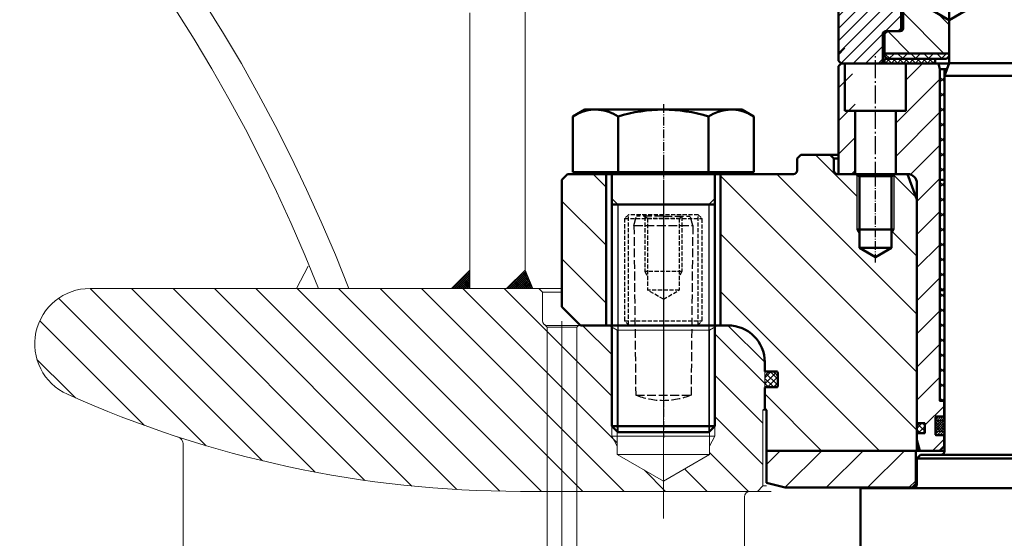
# Model space of a CAD drawing. Header units: millimetres. Extents: x 214111 to 284873, y 268617 to 319354.
# Tile 10 of 37: x 225347 to 225881, y 280365 to 280646. Entities that reach past the tile are written whole.
import ezdxf

# ---------------------------------------------------------------- set-up
doc = ezdxf.new("R2010")
doc.units = ezdxf.units.MM
for name, pattern in [('AM_DIN_F_W050', [6.25, 4.75, -1.5]), ('AM_DIN_F_W050x2', [3.125, 2.25, -0.875]), ('AM_DIN_G_W050', [13.75, 9.75, -1.5, 1, -1.5]), ('AM_DIN_G_W050x2', [6.875, 4.75, -0.875, 0.375, -0.875])]:
    doc.linetypes.add(name, pattern=pattern)
doc.layers.get('0').update_dxf_attribs({"color": 250})
for name, color, linetype, lineweight in [('AM_0', 7, 'Continuous', 50), ('AM_0N', 7, 'Continuous', 50), ('AM_3', 6, 'AM_DIN_F_W050', 25), ('AM_3N', 6, 'AM_DIN_F_W050', 25), ('AM_5', 3, 'Continuous', 25), ('AM_7', 4, 'AM_DIN_G_W050', 25), ('AM_7N', 3, 'AM_DIN_G_W050', 25), ('AM_8', 1, 'Continuous', 25), ('ОГСО_Оборудование', 7, 'Continuous', 18)]:
    doc.layers.add(name, color=color, linetype=linetype, lineweight=lineweight)
doc.layers.add('HETCH', color=1, linetype='Continuous')
doc.layers.add('ГТО-2_Штриховка_018', color=7, linetype='Continuous', lineweight=18, true_color=0x6b6b6b)
pattern_1 = [(45, (1623.1365, -7517.87), (-4.065864, 4.065864), []), (135, (1623.1365, -7517.87), (-4.065864, -4.065864), [])]
pattern_2 = [(135, (-1623.1365, -7517.87), (4.065864, 4.065864), []), (45, (-1623.1365, -7517.87), (4.065864, -4.065864), [])]

# ---------------------------------------------------------------- blocks, each defined once
blk = doc.blocks.new('EN 28736 (25X140)')
at = {"layer": 'AM_0'}
for p, q in [((13.84, -3), (13.04, 0)), ((-13.84, -3), (-13.04, 0)), ((13.84, -3), (-13.84, -3))]:
    blk.add_line(p, q, dxfattribs=at)
at = {"layer": 'AM_0', "ltscale": 0.8}
for p, q in [((-13.84, -3), (-12.5, -137.5)), ((13.84, -3), (12.5, -137.5))]:
    blk.add_line(p, q, dxfattribs=at)
at = {"layer": 'AM_0'}
for points in [[(13.04, 0), (-13.04, 0)], [(-12.5, -137.5), (12.5, -137.5)]]:
    blk.add_lwpolyline(points, dxfattribs=at)
blk.add_arc((0, -107.5), 32.5, 247.3801, 292.6199, dxfattribs=at)
at = {"layer": 'AM_3'}
for p, q in [((-8.38, -2.49), (-8.38, 0)), ((8.37, -2.49), (8.37, 0)), ((-8, -2.7), (-8, -24)), ((-6.73, -3.44), (-6.73, -35)), ((6.73, -3.44), (6.73, -35)), ((8, -2.7), (8, -24)), ((-8, -24), (-6.73, -26.34)), ((8, -24), (6.73, -26.34)), ((0, -38.89), (-6.73, -35)), ((-6.73, -35), (6.73, -35)), ((0, -38.89), (6.73, -35))]:
    blk.add_line(p, q, dxfattribs=at)
for points in [[(-8.38, -2.49), (8.37, -2.49)], [(-6.73, -3.44), (-8.38, -2.49)], [(-6.73, -3.44), (6.73, -3.44)], [(6.73, -3.44), (8.37, -2.49)], [(-7, -24), (8, -24)]]:
    blk.add_lwpolyline(points, dxfattribs=at)
at = {"layer": 'AM_7', "linetype": 'AM_DIN_G_W050x2'}
blk.add_line((0, -162.43), (0, 1.53), dxfattribs=at)
blk = doc.blocks.new('wefwrwr')
at = {"layer": 'AM_8', "ltscale": 0.8}
h = blk.add_hatch(dxfattribs=at)
h.set_pattern_fill('_U', color=256, scale=13, angle=45, style=0, pattern_type=0)
h.set_pattern_definition([(45, (1623.137, -7869.527), (-9.192388, 9.192388), [])])
edge = h.paths.add_edge_path()
edge.add_line((60, -147.85), (47.5, -155.07))
edge.add_line((47.5, -155.07), (47.5, -156.82))
edge.add_line((47.5, -156.82), (47.5, -173))
edge.add_line((47.5, -173), (82.5, -173))
edge.add_line((82.5, -173), (82.5, -162.5))
edge.add_line((82.5, -162.5), (81, -161))
edge.add_line((81, -161), (74, -161))
edge.add_arc((74, -159.5), 1.5, 180, 270, ccw=False)
edge.add_line((72.5, -159.5), (72.5, -107.5))
edge.add_arc((87.5, -107.5), 15, 90, 180, ccw=False)
edge.add_line((87.5, -92.5), (130, -92.5))
edge.add_line((130, -92.5), (130, -60))
edge.add_line((130, -60), (130, -39.66))
edge.add_line((130, -39.66), (130, -38))
edge.add_line((130, -38), (80, -38))
edge.add_line((80, -38), (80, -36))
edge.add_line((80, -36), (74.5, -36))
edge.add_arc((74.5, -34), 2, 180, 270, ccw=False)
edge.add_line((72.5, -34), (72.5, -34))
edge.add_line((72.5, -34), (72.5, 2))
edge.add_line((72.5, 2), (70.5, 4))
edge.add_line((70.5, 4), (61.47, 4))
edge.add_line((61.47, 4), (60, -142.85))
edge.add_line((60, -142.85), (60, -147.85))
h = blk.add_hatch(dxfattribs=at)
h.set_pattern_fill('_U', color=256, scale=5, angle=45, style=0, double=1, pattern_type=0)
h.set_pattern_definition([(135, (70957.5, -623), (3.5355339, 3.5355339), []), (45, (70957.5, -623), (3.5355339, -3.5355339), [])])
h.paths.add_polyline_path([(47.5, -174.5), (47.5, -173), (82.5, -173), (82.5, -174.5), (81, -176), (49, -176)])
at = {"layer": 'AM_8'}
h = blk.add_hatch(dxfattribs=at)
h.set_pattern_fill('_U', color=256, scale=2.3, angle=45, style=0, double=1, pattern_type=0)
h.set_pattern_definition([(45, (-70957.5, -623), (-1.6263456, 1.6263456), []), (135, (-70957.5, -623), (-1.6263456, -1.6263456), [])])
h.paths.add_polyline_path([(55, -178.5), (80, -178.5), (80.25, -178.5), (82.5, -178.5), (82.5, -176), (55, -176)])
at = {"layer": 'HETCH', "ltscale": 0.8}
h = blk.add_hatch(dxfattribs=at)
h.set_pattern_fill('ANSI31', color=256, scale=1.5, angle=90, style=0)
h.set_pattern_definition([(135, (70957.5, -623), (-3.36759605, -3.36759605), [])])
edge = h.paths.add_edge_path()
edge.add_line((75, -148.5), (73.5, -150))
edge.add_line((73.5, -150), (73.5, -159.5))
edge.add_line((73.5, -159.5), (75, -161))
edge.add_line((75, -161), (82, -161))
edge.add_arc((82, -162.5), 1.5, 0, 90, ccw=False)
edge.add_line((83.5, -162.5), (83.5, -177.5))
edge.add_line((83.5, -177.5), (84.5, -178.5))
edge.add_line((84.5, -178.5), (106, -178.5))
edge.add_line((106, -178.5), (107.5, -177))
edge.add_line((107.5, -177), (107.5, -150))
edge.add_line((107.5, -150), (106, -148.5))
edge.add_line((106, -148.5), (75, -148.5))
at = {"layer": 'AM_0'}
for p, q in [((72.5, -159.5), (72.5, -107.5)), ((73.5, -150), (73.5, -159.5)), ((75, -161), (73.5, -159.5)), ((82.5, -162.5), (82.5, -174.5)), ((83.5, -162.5), (83.5, -177.5)), ((81, -176), (82.5, -174.5)), ((83.5, -177.5), (84.5, -178.5))]:
    blk.add_line(p, q, dxfattribs=at)
at = {"layer": 'AM_0', "ltscale": 0.8}
for p, q in [((35, -147.85), (47.5, -155.07)), ((60, -147.85), (47.5, -155.07)), ((107.5, -150), (107.5, -177)), ((47.5, -156.82), (47.5, -174.5)), ((73.5, -159.5), (72.5, -159.5)), ((82, -161), (74, -161)), ((82.5, -162.5), (81, -161)), ((82.5, -173), (47.5, -173)), ((47.5, -174.5), (49, -176)), ((82.5, -176), (49, -176)), ((55, -178.5), (55, -176)), ((82.5, -178.5), (82.5, -176)), ((106, -178.5), (47.59, -178.5)), ((106, -178.5), (107.5, -177))]:
    blk.add_line(p, q, dxfattribs=at)
at = {"layer": 'AM_0'}
blk.add_arc((74, -159.5), 1.5, 180, 270, dxfattribs=at)
at = {"layer": 'AM_0', "ltscale": 0.8}
blk.add_arc((82, -162.5), 1.5, 360, 90, dxfattribs=at)
at = {"layer": 'AM_5'}
blk.add_line((80.25, -178.5), (80, -178.5), dxfattribs=at)
at = {"layer": 'AM_0'}
blk.add_blockref('EN 28736 (25X140)', (47.5, -5.35), dxfattribs=at)
blk = doc.blocks.new('QEEFQE')
at = {"layer": 'AM_0N'}
for p, q in [((-49.09, 51.2), (-42.5, 55)), ((42.5, 55), (-42.5, 55)), ((49.09, 51.2), (42.5, 55)), ((-49.09, 51.2), (-49.09, 21)), ((-24.55, 51.2), (-24.55, 21)), ((24.55, 51.2), (24.55, 21)), ((49.09, 51.2), (49.09, 21)), ((-49.09, 21), (-39.33, 21)), ((-39.33, 21), (39.33, 21)), ((-39.33, 21), (-39.33, 20)), ((-28, 20), (-39.33, 20)), ((-28, 20), (-28, 6.87)), ((28, 20), (-28, 20)), ((28, 20), (28, 6.87)), ((39.33, 20), (28, 20)), ((39.33, 21), (49.09, 21)), ((39.33, 21), (39.33, 20)), ((-28, 3.5), (-28, 6.87)), ((28, 3.5), (28, 6.87)), ((-28, 3.5), (-28, -116.63)), ((-28, 3.5), (28, 3.5)), ((28, 3.5), (28, -116.63)), ((-28, -116.63), (28, -116.63)), ((-24.63, -120), (-28, -116.63)), ((28, -116.63), (24.63, -120)), ((-24.63, -120), (24.63, -120))]:
    blk.add_line(p, q, dxfattribs=at)
for centre, radius, start, end in [((-36.82, 33.31), 21.69, 55.5531, 115.5531), ((0, -26.14), 81.14, 72.3875, 107.6125), ((36.82, 33.31), 21.69, 64.4469, 124.4469)]:
    blk.add_arc(centre, radius, start, end, dxfattribs=at)
at = {"layer": 'AM_5', "ltscale": 0.8}
for p, q in [((-24.63, 3.5), (-28, 6.87)), ((24.63, 3.5), (28, 6.87)), ((-24.63, 3.5), (-24.63, -120)), ((24.63, 3.5), (24.63, -120))]:
    blk.add_line(p, q, dxfattribs=at)
at = {"layer": 'AM_7N', "linetype": 'AM_DIN_G_W050x2'}
blk.add_line((0, 58), (0, -123), dxfattribs=at)
blk = doc.blocks.new('DRWERG')
at = {"layer": 'HETCH'}
h = blk.add_hatch(dxfattribs=at)
h.set_pattern_fill('ANSI31', color=256, scale=4, angle=-90, style=0)
h.set_pattern_definition([(315, (-101333.736, 9234.856), (8.9802561, 8.9802561), [])])
h.paths.add_polyline_path([(107.5, 20), (107.5, 98.5), (106, 100), (104, 100), (104, 74.4), (98.5, 74.4), (98.5, 20)])
h = blk.add_hatch(dxfattribs=at)
h.set_pattern_fill('ANSI31', color=256, scale=4, angle=-90, style=0)
h.set_pattern_definition([(315, (-101333.736, 9214.856), (8.9802561, 8.9802561), [])])
edge = h.paths.add_edge_path()
edge.add_line((-53.3, 80), (-106, 80))
edge.add_line((-106, 80), (-107.5, 78.5))
edge.add_line((-107.5, 78.5), (-107.5, 20))
edge.add_line((-107.5, 20), (-69.95, 20))
edge.add_arc((-69.95, 15), 5, 0, 90, ccw=False)
edge.add_line((-64.95, 15), (-64.95, -114.8))
edge.add_arc((-64.75, -114.8), 0.2, 180, 270)
edge.add_line((-64.75, -115), (-61, -115))
edge.add_arc((-61, -115.4), 0.4, 0, 90, ccw=False)
edge.add_line((-60.6, -115.4), (-60.6, -120.1))
edge.add_arc((-61, -120.1), 0.4, -90, 0, ccw=False)
edge.add_line((-61, -120.5), (-64.75, -120.5))
edge.add_arc((-64.75, -120.7), 0.2, 90, 180)
edge.add_line((-64.95, -120.7), (-64.95, -124))
edge.add_line((-64.95, -124), (-63.34, -130))
edge.add_line((-63.34, -130), (-52.75, -130))
edge.add_line((-52.75, -130), (-50.25, -127.5))
edge.add_line((-50.25, -127.5), (-50.25, -121.5))
edge.add_line((-50.25, -121.5), (-54.55, -121.5))
edge.add_arc((-54.55, -121.1), 0.4, 180, 270, ccw=False)
edge.add_line((-54.95, -121.1), (-54.95, -111.9))
edge.add_arc((-54.55, -111.9), 0.4, 90, 180, ccw=False)
edge.add_line((-54.55, -111.5), (-50.25, -111.5))
edge.add_line((-50.25, -111.5), (-50.25, -101.5))
edge.add_line((-50.25, -101.5), (-52.5, -101.5))
edge.add_line((-52.5, -101.5), (-52.5, 77))
edge.add_line((-52.5, 77), (-53.3, 80))
h = blk.add_hatch(dxfattribs=at)
h.set_pattern_fill('ANSI31', color=256, scale=4, angle=-90, style=0)
h.set_pattern_definition([(315, (-1120, -364.5), (8.98026, 8.98026), [])])
edge = h.paths.add_edge_path()
edge.add_line((64.95, -124), (64.95, -120.7))
edge.add_arc((64.75, -120.7), 0.2, 360, 450)
edge.add_line((64.75, -120.5), (61, -120.5))
edge.add_arc((61, -120.1), 0.4, 180, 270, ccw=False)
edge.add_line((60.6, -120.1), (60.6, -115.4))
edge.add_arc((61, -115.4), 0.4, 90, 180, ccw=False)
edge.add_line((61, -115), (64.75, -115))
edge.add_arc((64.75, -114.8), 0.2, 270, 360)
edge.add_line((64.95, -114.8), (64.95, 15))
edge.add_arc((69.95, 15), 5, 90, 180, ccw=False)
edge.add_line((69.95, 20), (70, 20))
edge.add_line((70, 20), (76.5, 20))
edge.add_line((76.5, 20), (76.5, 54.4))
edge.add_line((76.5, 54.4), (72.5, 54.4))
edge.add_line((72.5, 54.4), (71, 54.4))
edge.add_line((71, 54.4), (71, 80))
edge.add_line((71, 80), (55, 80))
edge.add_line((55, 80), (53.3, 80))
edge.add_line((53.3, 80), (52.5, 77))
edge.add_line((52.5, 77), (52.5, 77))
edge.add_line((52.5, 77), (52.5, 17))
edge.add_line((52.5, 17), (52.5, -103))
edge.add_line((52.5, -103), (50.25, -103))
edge.add_line((50.25, -103), (50.25, -111.5))
edge.add_line((50.25, -111.5), (54.55, -111.5))
edge.add_arc((54.55, -111.9), 0.4, 0, 90, ccw=False)
edge.add_line((54.95, -111.9), (54.95, -121.1))
edge.add_arc((54.55, -121.1), 0.4, -90, 0, ccw=False)
edge.add_line((54.55, -121.5), (50.25, -121.5))
edge.add_line((50.25, -121.5), (50.25, -127.5))
edge.add_line((50.25, -127.5), (52.75, -130))
edge.add_line((52.75, -130), (63.34, -130))
edge.add_line((63.34, -130), (64.95, -124))
at = {"layer": 'AM_0', "ltscale": 0.8}
for p, q in [((-106, 80), (-107.5, 78.5)), ((-107.5, 78.5), (-107.5, 20)), ((-52.5, 77), (-53.3, 80)), ((-52.5, 77), (-48.68, 77)), ((48.68, 77), (52.5, 77)), ((52.5, 77), (53.3, 80)), ((71, 54.4), (71, 80)), ((104, 80), (104, 54.4)), ((106, 80), (107.5, 78.5)), ((107.5, 78.5), (107.5, 20)), ((104, 54.4), (71, 54.4)), ((76.5, 20), (76.5, 54.4)), ((98.5, 54.4), (98.5, 20)), ((-52.5, -103), (-50, -103)), ((52.5, -103), (50, -103)), ((-63.34, -130), (-64.95, -124)), ((-50.25, -127.5), (-52.75, -130)), ((-50.25, -127.5), (-50, -127.5)), ((50.25, -127.5), (50, -127.5)), ((50.25, -127.5), (52.75, -130)), ((63.34, -130), (64.95, -124)), ((-63.34, -130), (-50, -130)), ((50, -130), (63.34, -130))]:
    blk.add_line(p, q, dxfattribs=at)
at = {"layer": 'AM_0'}
for p, q in [((-106, 80), (-47.59, 80)), ((-52.5, 77), (-52.5, -103)), ((47.59, 80), (80, 80)), ((47.59, 80), (106, 80)), ((52.5, 77), (52.5, -103)), ((-107.5, 20), (-69.95, 20)), ((107.5, 20), (69.95, 20)), ((-64.95, 15), (-64.95, -114.8)), ((64.95, 15), (64.95, -114.8)), ((-50.25, -111.5), (-50.25, -103)), ((50.25, -111.5), (50.25, -103)), ((-54.95, -121.1), (-54.95, -111.9)), ((-54.55, -111.5), (-50, -111.5)), ((54.55, -111.5), (50, -111.5)), ((54.95, -121.1), (54.95, -111.9)), ((-64.95, -120.7), (-64.95, -124)), ((-54.55, -121.5), (-50, -121.5)), ((-50.25, -127.5), (-50.25, -121.5)), ((54.55, -121.5), (50, -121.5)), ((50.25, -127.5), (50.25, -121.5)), ((64.95, -120.7), (64.95, -124))]:
    blk.add_line(p, q, dxfattribs=at)
for points in [[(-64.95, -114.8, 0.414214), (-64.75, -115), (-61, -115, -0.414214), (-60.6, -115.4), (-60.6, -120.1, -0.414214), (-61, -120.5), (-64.75, -120.5, 0.414214), (-64.95, -120.7)], [(64.95, -114.8, -0.414214), (64.75, -115), (61, -115, 0.414214), (60.6, -115.4), (60.6, -120.1, 0.414214), (61, -120.5), (64.75, -120.5, -0.414214), (64.95, -120.7)]]:
    blk.add_lwpolyline(points, format="xyb", dxfattribs=at)
for centre, radius, start, end in [((-69.95, 15), 5, 0, 90), ((69.95, 15), 5, 90, 180), ((-54.55, -111.9), 0.4, 90, 180), ((54.55, -111.9), 0.4, 0, 90), ((-54.55, -121.1), 0.4, 180, 270), ((54.55, -121.1), 0.4, 270, 0)]:
    blk.add_arc(centre, radius, start, end, dxfattribs=at)
at = {"layer": 'AM_3'}
for p, q in [((-97.5, 20), (-97.5, 80)), ((-96.15, 20), (-96.15, 80)), ((-78.85, 20), (-78.85, 80)), ((-77.5, 20), (-77.5, 80))]:
    blk.add_line(p, q, dxfattribs=at)
at = {"layer": 'AM_7'}
blk.add_line((87.5, 17), (87.5, 84), dxfattribs=at)
blk.add_line((87.5, 17), (87.5, 84), dxfattribs=at)
blk = doc.blocks.new('WERWR')
at = {"layer": 'AM_0'}
for p, q in [((47.5, -173), (47.5, -5)), ((47.5, -173), (0, -173)), ((50, -179.87), (47.5, -173)), ((50, -179.87), (0, -179.87)), ((50, -383.5), (50, -179.87)), ((63, -385.5), (0, -385.5)), ((65, -387.5), (0, -387.5)), ((65, -387.5), (63, -385.5)), ((65, -401.5), (65, -387.5)), ((95.5, -403.5), (-81, -403.5)), ((95.5, -403.5), (95.5, -810))]:
    blk.add_line(p, q, dxfattribs=at)
for centre in [(52, -383.5), (67, -401.5)]:
    blk.add_arc(centre, 2, 180, 270, dxfattribs=at)
blk = doc.blocks.new('aerg5a')
at = {"layer": 'AM_8'}
h = blk.add_hatch(dxfattribs=at)
h.set_pattern_fill('_U', color=256, scale=5.75, angle=45, style=0, double=1, pattern_type=0)
h.set_pattern_definition(pattern_1)
h.paths.add_polyline_path([(-50, 170.16), (-52.5, 170.16), (-52.5, 110.16), (-50, 110.16), (-50, 166.54)])
h = blk.add_hatch(dxfattribs=at)
h.set_pattern_fill('_U', color=256, scale=5.75, angle=45, style=0, double=1, pattern_type=0)
h.set_pattern_definition(pattern_2)
h.paths.add_polyline_path([(50, 170.16), (52.5, 170.16), (52.5, 110.16), (50, 110.16), (50, 166.54)])
h = blk.add_hatch(dxfattribs=at)
h.set_pattern_fill('_U', color=256, scale=5.75, angle=45, style=0, double=1, pattern_type=0)
h.set_pattern_definition(pattern_1)
h.paths.add_polyline_path([(-52.5, 110.16), (-52.5, 50.16), (-50, 50.16), (-50, 110.16)])
h = blk.add_hatch(dxfattribs=at)
h.set_pattern_fill('_U', color=256, scale=5.75, angle=45, style=0, double=1, pattern_type=0)
h.set_pattern_definition(pattern_2)
h.paths.add_polyline_path([(52.5, 110.16), (52.5, 50.16), (50, 50.16), (50, 110.16)])
h = blk.add_hatch(dxfattribs=at)
h.set_pattern_fill('_U', color=256, scale=5.75, angle=45, style=0, double=1, pattern_type=0)
h.set_pattern_definition([(45, (1623.1365, -7577.87), (-4.065864, 4.065864), []), (135, (1623.1365, -7577.87), (-4.065864, -4.065864), [])])
h.paths.add_polyline_path([(-52.5, 50.16), (-52.5, -9.84), (-50, -9.84), (-50, 50.16)])
h = blk.add_hatch(dxfattribs=at)
h.set_pattern_fill('_U', color=256, scale=5.75, angle=45, style=0, double=1, pattern_type=0)
h.set_pattern_definition([(135, (-1623.1365, -7577.87), (4.065864, 4.065864), []), (45, (-1623.1365, -7577.87), (4.065864, -4.065864), [])])
h.paths.add_polyline_path([(52.5, 50.16), (52.5, -9.84), (50, -9.84), (50, 50.16)])
at = {"layer": 'AM_0'}
for p, q in [((-52.5, 110.16), (-50, 110.16)), ((52.5, 110.16), (50, 110.16)), ((-52.5, 50.16), (-50, 50.16)), ((52.5, 50.16), (50, 50.16))]:
    blk.add_line(p, q, dxfattribs=at)
for points in [[(-50, -9.84), (-52.5, -9.84), (-52.5, 170.16), (-50, 170.16), (-50, -9.84)], [(50, -9.84), (52.5, -9.84), (52.5, 170.16), (50, 170.16), (50, -9.84)]]:
    blk.add_lwpolyline(points, dxfattribs=at)
blk = doc.blocks.new('EN 28736 (30X100)')
at = {"layer": 'AM_3'}
for p, q in [((0, 107.82), (0, -7.44)), ((-15.96, 95.5), (-14.62, 100.5)), ((0, 100.5), (-14.62, 100.5)), ((0, 100.5), (14.62, 100.5)), ((15.96, 95.5), (14.62, 100.5)), ((15.96, 95.5), (-15.96, 95.5)), ((-15.96, 95.5), (-15, 3.5)), ((15.96, 95.5), (15, 3.5)), ((15, 3.5), (-15, 3.5))]:
    blk.add_line(p, q, dxfattribs=at)
at = {"layer": 'AM_3', "linetype": 'AM_DIN_F_W050x2'}
for p, q in [((-8.65, 99.43), (-10.5, 100.5)), ((-10, 100.21), (-10, 70.5)), ((-8.65, 99.43), (-8.65, 60.5)), ((8.65, 99.43), (-8.65, 99.43)), ((8.65, 99.43), (10.5, 100.5)), ((8.65, 99.43), (8.65, 60.5)), ((10, 100.21), (10, 70.5)), ((-10, 70.5), (-8.65, 68)), ((-10, 70.5), (10, 70.5)), ((10, 70.5), (8.65, 68)), ((0, 55.51), (-8.65, 60.5)), ((-8.65, 60.5), (8.65, 60.5)), ((0, 55.51), (8.65, 60.5))]:
    blk.add_line(p, q, dxfattribs=at)
at = {"layer": 'AM_3'}
blk.add_arc((0, 39.5), 39, 247.3801, 292.6199, dxfattribs=at)
blk = doc.blocks.new('aeaefe')
at = {"layer": 'AM_3N', "linetype": 'AM_DIN_F_W050x2'}
for p, q in [((-18.96, 60), (-21, 57.96)), ((-18.96, 0.46), (-18.96, 60)), ((-18.96, 60), (18.96, 60)), ((0, 62.5), (0, -2.5)), ((18.96, 0.46), (18.96, 60)), ((18.96, 60), (21, 57.96)), ((-21, 2.5), (-21, 57.96)), ((21, 57.96), (-21, 57.96)), ((21, 57.96), (21, 2.5)), ((21, 2.5), (-21, 2.5)), ((-18.5, 0), (-21, 2.5)), ((18.5, 0), (-18.5, 0)), ((18.5, 0), (21, 2.5))]:
    blk.add_line(p, q, dxfattribs=at)
blk = doc.blocks.new('R6UDR6')
at = {"layer": 'AM_8', "ltscale": 0.8}
h = blk.add_hatch(dxfattribs=at)
h.set_pattern_fill('ANSI31', color=256, scale=7, style=0)
h.set_pattern_definition([(135, (5226.8, -1141.15), (15.71545, 15.71545), [])])
h.paths.add_polyline_path([(-1291.5, -10.5), (-1252, -10.5, 0.414214), (-1250, -8.5), (-1250, -2), (-1248, 0), (-1232, 0), (-1230, -2), (-1230, -8.5, 0.414214), (-1228, -10.5), (-1218, -10.5), (-1217.5, -10.79), (-1217.5, -40.5), (-1216.15, -43), (-1216.15, -50.5), (-1207.5, -55.49), (-1198.85, -50.5), (-1198.85, -43), (-1197.5, -40.5), (-1197.5, -10.79), (-1197, -10.5), (-1190, -10.5), (-1185, -24.24), (-1185, -160), (-1185.5, -160.5), (-1266.5, -160.5), (-1266.5, -138.5), (-1267.5, -137.5), (-1267.5, -126.3, -0.414192), (-1267.3, -126.1), (-1261.1, -126.1, 0.414214), (-1260.5, -125.5), (-1260.5, -118.1, 0.414214), (-1261.1, -117.5), (-1267.3, -117.5, -0.414235), (-1267.5, -117.3), (-1267.5, -112.5, 0.414214), (-1287.5, -92.5), (-1291.5, -92.5)])
h = blk.add_hatch(dxfattribs=at)
h.set_pattern_fill('ANSI31', color=256, scale=7, style=0)
h.set_pattern_definition([(135, (99130.956, 9237.035), (15.715448, 15.715448), [])])
h.paths.add_polyline_path([(-1374.5, -10.5), (-1353.5, -10.5), (-1353.5, -92.5), (-1367.5, -92.5), (-1377.5, -82.5), (-1377.5, -13.5)])
h = blk.add_hatch(dxfattribs=at)
h.set_pattern_fill('ANSI31', color=256, scale=5, angle=90, style=0)
h.set_pattern_definition([(45, (5226.8, -1141.15), (11.22532, -11.22532), [])])
h.paths.add_polyline_path([(-1266.5, -160.5), (-1185.5, -160.5), (-1185.5, -178.5), (-1187.5, -180.5), (-1256.5, -180.5), (-1266.5, -177.82)])
for p, q in [((-1185.5, -160.5, 0), (-1185, -160, 0)), ((-1185, -160, 0), (-1183.48, -160, 0))]:
    blk.add_line(p, q)
at = {"layer": 'AM_0'}
for p, q in [((-1248, 0, 0), (-1250, -2, 0)), ((-1248, 0, 0), (-1227.5, 0, 0)), ((-1232, 0, 0), (-1230, -2, 0)), ((-1250, -2, 0), (-1250, -8.5, 0)), ((-1230, -2, 0), (-1230, -8.5, 0)), ((-1227.5, -2, 0), (-1230, -2, 0)), ((-1374.5, -10.5, 0), (-1377.5, -13.5, 0)), ((-1374.5, -10.5, 0), (-1252, -10.5, 0)), ((-1353.5, -10.5, 0), (-1353.5, -92.5, 0)), ((-1291.5, -10.5, 0), (-1291.5, -92.5, 0)), ((-1228, -10.5, 0), (-1190, -10.5, 0)), ((-1216.15, -11.57, 0), (-1218, -10.5, 0)), ((-1198.85, -11.57, 0), (-1197, -10.5, 0)), ((-1377.5, -13.5, 0), (-1377.5, -82.5, 0)), ((-1216.15, -11.57, 0), (-1216.15, -50.5, 0)), ((-1198.85, -11.57, 0), (-1216.15, -11.57, 0)), ((-1198.85, -11.57, 0), (-1198.85, -50.5, 0)), ((-1185, -24.24, 0), (-1185, -160, 0)), ((-1217.5, -40.5, 0), (-1197.5, -40.5, 0)), ((-1207.5, -55.49, 0), (-1216.15, -50.5, 0)), ((-1216.15, -50.5, 0), (-1198.85, -50.5, 0)), ((-1207.5, -55.49, 0), (-1198.85, -50.5, 0)), ((-1367.5, -92.5, 0), (-1377.5, -82.5, 0)), ((-1287.5, -92.5, 0), (-1367.5, -92.5, 0)), ((-1267.5, -112.5, 0), (-1267.5, -117.3, 0)), ((-1267.5, -126.3, 0), (-1267.5, -137.5, 0)), ((-1266.5, -138.5, 0), (-1267.5, -137.5, 0)), ((-1266.5, -138.5, 0), (-1266.5, -177.82, 0)), ((-1185.32, -160.5, 0), (-1266.5, -160.5, 0)), ((-1185.5, -160.5, 0), (-1185.5, -178.5, 0)), ((-1185.32, -160.5, 0), (-1170, -160.5, 0)), ((-1256.5, -180.5, 0), (-1266.5, -177.82, 0)), ((-1187.32, -180.5, 0), (-1256.5, -180.5, 0)), ((-1185.5, -178.5, 0), (-1187.5, -180.5, 0)), ((-1187.5, -180.5, 0), (-1186.03, -180.5, 0)), ((-1185, -178.5, 0), (-1185.5, -178.5, 0))]:
    blk.add_line(p, q, dxfattribs=at)
at = {"layer": 'AM_0', "ltscale": 0.8}
blk.add_line((-1190, -10.5, 0), (-1185, -24.24, 0), dxfattribs=at)
at = {"layer": 'AM_0', "elevation": 0}
blk.add_lwpolyline([(-1267.5, -126.3, -0.414214), (-1267.3, -126.1), (-1261.1, -126.1, 0.414214), (-1260.5, -125.5), (-1260.5, -118.1, 0.414214), (-1261.1, -117.5), (-1267.3, -117.5, -0.414214), (-1267.5, -117.3)], format="xyb", dxfattribs=at)
at = {"layer": 'AM_0'}
for centre, radius, start, end in [((-1252, -8.5, 0), 2, 270, 0), ((-1228, -8.5, 0), 2, 180, 270), ((-1287.5, -112.5, 0), 20, 0, 90)]:
    blk.add_arc(centre, radius, start, end, dxfattribs=at)
at = {"layer": 'AM_5'}
for p, q in [((-1217.5, -10.79, 0), (-1217.5, -40.5, 0)), ((-1197.5, -10.79, 0), (-1197.5, -40.5, 0)), ((-1217.5, -40.5, 0), (-1216.15, -43, 0)), ((-1197.5, -40.5, 0), (-1198.85, -43, 0))]:
    blk.add_line(p, q, dxfattribs=at)
at = {"layer": 'AM_7'}
blk.add_line((-1322.5, -2.42, 0), (-1322.5, -100.58, 0), dxfattribs=at)
at = {"layer": 'AM_7', "linetype": 'AM_DIN_G_W050x2'}
blk.add_line((-1207.5, -58.49, 0), (-1207.5, -7.5, 0), dxfattribs=at)
blk = doc.blocks.new('ОГСО_Агрегат_Поперечный разрез')
at = {"layer": 'ОГСО_Оборудование'}
h = blk.add_hatch(dxfattribs=at)
h.set_pattern_fill('ANSI37', color=256, scale=0.25, style=0)
h.set_pattern_definition([(45, (-10467.9047, -1080.0317), (-0.56126601, 0.56126601), []), (135, (-10467.9047, -1080.0317), (-0.56126601, -0.56126601), [])])
h.paths.add_polyline_path([(-1437.4, 312.3), (-1427.5, 322.2), (-1427.5, 312.3)])
h = blk.add_hatch(dxfattribs=at)
h.set_pattern_fill('ANSI37', color=256, scale=0.25, style=0)
h.set_pattern_definition([(45, (162.5, -5163.2527), (-0.56126601, 0.56126601), []), (135, (162.5, -5163.2527), (-0.56126601, -0.56126601), [])])
h.paths.add_polyline_path([(-1397.5, 322.3), (-1393.36, 312.3), (-1407.5, 312.3)])
h = blk.add_hatch(dxfattribs=at)
h.set_pattern_fill('ANSI31', color=256, scale=5, style=0)
h.set_pattern_definition([(135, (6017.657, -8257.39), (11.22532, 11.22532), [])])
edge = h.paths.add_edge_path()
edge.add_line((-1297.48, 234.7), (-1294.5, 237.67))
edge.add_line((-1294.5, 237.67), (-1294.5, 291.49))
edge.add_line((-1294.5, 291.49), (-1293.1, 292.3))
edge.add_line((-1293.1, 292.3), (-1287.5, 292.3))
edge.add_line((-1287.5, 292.3), (-1267.5, 272.3))
edge.add_line((-1267.5, 272.3), (-1267.5, 267.5))
edge.add_arc((-1267.3, 267.5), 0.2, 180, 270)
edge.add_line((-1267.3, 267.3), (-1261.1, 267.3))
edge.add_arc((-1261.1, 266.7), 0.6, 360, 450, ccw=False)
edge.add_line((-1260.5, 266.7), (-1260.5, 259.3))
edge.add_arc((-1261.1, 259.3), 0.6, 270, 360, ccw=False)
edge.add_line((-1261.1, 258.7), (-1267.3, 258.7))
edge.add_arc((-1267.3, 258.5), 0.2, 450, 540)
edge.add_line((-1267.5, 258.5), (-1267.5, 247.3))
edge.add_line((-1267.5, 247.3), (-1268.5, 246.3))
edge.add_line((-1268.5, 246.3), (-1268.5, 205.3))
edge.add_line((-1268.5, 205.3), (-1271.5, 202.3))
edge.add_line((-1271.5, 202.3), (-1275.5, 202.3))
edge.add_line((-1275.5, 202.3), (-1400, 202.3))
edge.add_arc((-1400, 802.3), 600, 245.82246, 270, ccw=False)
edge.add_arc((-1633.45, 282.3), 30, 90, 245.8225, ccw=False)
edge.add_line((-1633.45, 312.3), (-1390, 312.3))
edge.add_line((-1390, 312.3), (-1388, 310.3))
edge.add_line((-1388, 310.3), (-1388, 297.3))
edge.add_arc((-1383, 297.3), 5, 180, 270)
edge.add_line((-1383, 292.3), (-1351.9, 292.3))
edge.add_line((-1351.9, 292.3), (-1350.5, 291.49))
edge.add_line((-1350.5, 291.49), (-1350.5, 237.67))
edge.add_line((-1350.5, 237.67), (-1347.52, 234.7))
edge.add_line((-1347.52, 234.7), (-1347.52, 222.3))
edge.add_line((-1347.52, 222.3), (-1322.5, 207.85))
edge.add_line((-1322.5, 207.85), (-1297.48, 222.3))
edge.add_line((-1297.48, 222.3), (-1297.48, 234.7))
at = {"layer": 'ОГСО_Оборудование', "ltscale": 0.8}
h = blk.add_hatch(dxfattribs=at)
h.set_pattern_fill('_U', color=256, scale=2.3, angle=45, style=0, double=1, pattern_type=0)
h.set_pattern_definition([(135, (29504.7137, 9097.6567), (1.6263456, 1.6263456), []), (45, (29504.7137, 9097.6567), (1.6263456, -1.6263456), [])])
edge = h.paths.add_edge_path()
edge.add_ellipse((-1264, 263), major_axis=(0, 4.3), ratio=0.813953, start_angle=-70.8847, end_angle=270, ccw=False)
edge.add_ellipse((-1264, 263), major_axis=(0, 4.3), ratio=0.813953, start_angle=270, end_angle=289.1153, ccw=False)
h = blk.add_hatch(dxfattribs=at)
h.set_pattern_fill('_U', color=256, scale=0.8, angle=45, style=0, pattern_type=0)
h.set_pattern_definition([(45, (-72077.5, -10.2012), (-0.565685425, 0.565685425), [])])
h.paths.add_polyline_path([(-1170, 242.8), (-1174.45, 242.8), (-1174.95, 242.3), (-1174.95, 240.8), (-1170, 240.8)])
h = blk.add_hatch(dxfattribs=at)
h.set_pattern_fill('_U', color=256, angle=45, style=0, double=1, pattern_type=0)
h.set_pattern_definition([(45, (-72077.5, -10.2012), (-0.707106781, 0.707106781), []), (135, (-72077.5, -10.2012), (-0.707106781, -0.707106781), [])])
edge = h.paths.add_edge_path()
edge.add_arc((-1172.47, 242.09), 1.54, 245.9412, 294.0588, ccw=False)
edge.add_arc((-1173.64, 239.49), 1.31, 65.9412, 216.2874)
edge.add_arc((-1175.94, 237.8), 1.54, -36.2874, 36.2874, ccw=False)
edge.add_arc((-1173.64, 236.11), 1.31, 143.7126, 294.0588)
edge.add_arc((-1172.47, 233.51), 1.54, 65.9412, 114.0588, ccw=False)
edge.add_arc((-1171.31, 236.11), 1.31, 245.9412, 396.2874)
edge.add_arc((-1169.01, 237.8), 1.54, 143.7126, 216.2874, ccw=False)
edge.add_arc((-1171.31, 239.49), 1.31, 323.7126, 474.0588)
at = {"layer": 'ОГСО_Оборудование'}
h = blk.add_hatch(dxfattribs=at)
h.set_pattern_fill('_U', color=256, scale=2.3, angle=45, style=0, double=1, pattern_type=0)
h.set_pattern_definition([(45, (503.1365, -7256.728), (-1.6263456, 1.6263456), []), (135, (503.1365, -7256.728), (-1.6263456, -1.6263456), [])])
edge = h.paths.add_edge_path()
edge.add_ellipse((-1182.8, 236.55), major_axis=(0, 2.75), ratio=0.8, start_angle=270, end_angle=625.3197)
edge.add_ellipse((-1182.8, 236.55), major_axis=(0, 2.75), ratio=0.8, start_angle=265.3197, end_angle=270)
at = {"layer": 'ОГСО_Оборудование', "ltscale": 0.8}
h = blk.add_hatch(dxfattribs=at)
h.set_pattern_fill('_U', color=256, angle=45, style=0, pattern_type=0)
h.set_pattern_definition([(45, (-72077.5, -10.2012), (-0.707106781, 0.707106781), [])])
h.paths.add_polyline_path([(-1174.95, 233.3), (-1174.45, 232.8), (-1170, 232.8), (-1170, 234.8), (-1174.95, 234.8)])
at = {"layer": 'ОГСО_Оборудование'}
for p, q in [((-1397.5, 322.3), (-1397.5, 472.7)), ((-1427.5, 312.3), (-1427.5, 461.78)), ((-1521.49, 312.3), (-1515.09, 324.37)), ((-1437.4, 312.3), (-1427.5, 322.2)), ((-1397.5, 322.3), (-1407.5, 312.3)), ((-1397.5, 322.3), (-1393.36, 312.3)), ((-1390, 312.3), (-1633.45, 312.3)), ((-1377.5, 312.3), (-1390, 312.3)), ((-1390, 312.3), (-1388, 310.3)), ((-1388, 310.3), (-1377.5, 310.3)), ((-1388, 294.8), (-1388, 310.3)), ((-1322.5, 305.47), (-1322.5, 187.54)), ((-1377.5, 294.6), (-1377.5, -312.7)), ((-1287.5, 292.3), (-1385.5, 292.3)), ((-1347.52, 289.77), (-1351.9, 292.3)), ((-1350.5, 291.49), (-1350.5, 232.3)), ((-1347.52, 289.77), (-1347.52, 222.3)), ((-1297.48, 289.77), (-1347.52, 289.77)), ((-1297.48, 289.77), (-1293.1, 292.3)), ((-1297.48, 289.77), (-1297.48, 222.3)), ((-1294.5, 291.49), (-1294.5, 232.3)), ((-1267.5, 272.3), (-1287.5, 292.3)), ((-1267.5, 272.3), (-1287.5, 292.3)), ((-1267.5, 272.3), (-1267.5, 247.3)), ((-1267.5, 272.3), (-1267.5, 247.3)), ((-1268.5, 246.3), (-1268.5, 205.3)), ((-1268.5, 246.3), (-1268.5, 205.3)), ((-1174.45, 242.8), (-1174.95, 242.3)), ((-1174.95, 240.8), (-1170, 240.8)), ((-1350.5, 232.3), (-1347.52, 226.8)), ((-1350.5, 232.3), (-1294.5, 232.3)), ((-1294.5, 232.3), (-1297.48, 226.8)), ((-1174.95, 234.8), (-1170, 234.8)), ((-1174.45, 232.8), (-1174.95, 233.3)), ((-1583, -228.38), (-1583, 227.98)), ((-1322.5, 207.85), (-1347.52, 222.3)), ((-1347.52, 222.3), (-1297.48, 222.3)), ((-1322.5, 207.85), (-1297.48, 222.3)), ((-1268.5, 205.3), (-1271.5, 202.3)), ((-1271.5, 202.3), (-1400, 202.3)), ((-1278.5, -199.7), (-1278.5, 199.3)), ((-1271.5, 202.3), (-1263.96, 202.3))]:
    blk.add_line(p, q, dxfattribs=at)
at = {"layer": 'ОГСО_Оборудование', "ltscale": 0.2}
for p, q in [((-1387, 292.8), (-1385.5, 291.3)), ((-1369.5, 291.3), (-1385.5, 291.3)), ((-1385.5, 291.3), (-1385.5, -286.85)), ((-1368.5, 292.3), (-1369.5, 291.3)), ((-1369.5, 291.3), (-1369.5, -289.57))]:
    blk.add_line(p, q, dxfattribs=at)
at = {"layer": 'ОГСО_Оборудование', "ltscale": 0.1}
for p, q in [((-1293.1, 292.3), (-1290, 292.3)), ((-1267.5, 247.3), (-1268.5, 246.3)), ((-1267.5, 247.3), (-1268.5, 246.3)), ((-1268.5, 246.3), (-1266.5, 246.3)), ((-1266.5, 205.3), (-1268.5, 205.3))]:
    blk.add_line(p, q, dxfattribs=at)
at = {"layer": 'ОГСО_Оборудование'}
blk.add_lwpolyline([(-1171.85, 234.91, 0.213093), (-1173.1, 234.91, -0.76973), (-1174.7, 236.89, 0.327695), (-1174.7, 238.71, -0.76973), (-1173.1, 240.68, 0.213093), (-1171.85, 240.68, -0.76973), (-1170.25, 238.71, 0.327695), (-1170.25, 236.89, -0.76973)], format="xyb", close=True, dxfattribs=at)
for centre, radius, start, end in [((-2302.64, 0.03), 867.63, 21.09493, 338.87276), ((-2302.79, 0.03), 852.48, 21.48815, 338.47878), ((-1633.45, 282.3), 30, 90, 245.8225), ((-1385.5, 294.8), 2.5, 180, 270), ((-1400, 802.3), 600, 245.82246, 270), ((-1587, 227.98), 4, 0, 71.9647), ((-1275.5, 199.3), 3, 90, 180)]:
    blk.add_arc(centre, radius, start, end, dxfattribs=at)
at = {"layer": 'ОГСО_Оборудование', "ltscale": 0.8, "extrusion": (0, 0, -1)}
blk.add_ellipse((-1264, 263), major_axis=(0, 4.3), ratio=0.813953, start_param=3.141593, end_param=9.424778, dxfattribs=at)
at = {"layer": 'ОГСО_Оборудование'}
blk.add_ellipse((-1182.8, 236.55), major_axis=(0, 2.75), ratio=0.8, dxfattribs=at)
at = {"layer": 'ОГСО_Оборудование', "extrusion": (0, 0, -1), "zscale": -1}
for name, p in [('wefwrwr', (1120, 612.8)), ('WERWR', (1120, 607.55)), ('DRWERG', (1120, 354.3)), ('aerg5a', (1120, 261.14)), ('QEEFQE', (1322.5, 354.3)), ('EN 28736 (30X100)', (1322.5, 250.96)), ('aeaefe', (1322.5, 292.3))]:
    blk.add_blockref(name, p, dxfattribs=at)
at = {"layer": 'ОГСО_Оборудование'}
blk.add_blockref('R6UDR6', (0, 384.8, 0), dxfattribs=at)

msp = doc.modelspace()

# ---------------------------------------------------------------- hatches: boundary and pattern name
at = {"layer": 'ГТО-2_Штриховка_018'}
h = msp.add_hatch(dxfattribs=at)
h.set_pattern_fill('ANSI35', color=256, scale=100)
h.set_pattern_definition([(45, (-196417.1, -923498.2), (-449.0128, 449.0128), []), (45, (-195968.06, -923498.2), (-449.0128, 449.0128), [793.75, -158.75, 0, -158.75])])
h.paths.add_polyline_path([(219771.09, 277297.55), (219771.09, 299688.08), (221971.09, 299688.08), (221971.09, 299188.08), (223028.57, 299188.08), (223028.57, 298688.08), (224028.57, 298688.08), (224028.57, 299697.55), (222171.09, 299697.55), (222171.09, 299838.08), (218271.09, 299838.08), (218271.09, 299697.55), (218271.09, 299695.81), (218271.09, 277297.55)])
h.paths.add_polyline_path([(264778.57, 298688.08), (265778.57, 298688.08), (265778.57, 299438.08), (265478.57, 299438.08), (265478.57, 299688.08), (264778.57, 299688.08)])
h.paths.add_polyline_path([(258028.77, 298697.55), (259028.77, 298697.55), (259028.77, 299688.08), (258028.77, 299688.08)])
h.paths.add_polyline_path([(237028.57, 298697.55), (238028.57, 298697.55), (238028.57, 299697.55), (237028.57, 299697.55)])
edge = h.paths.add_edge_path()
edge.add_line((223079.09, 280597.55), (223079.09, 279632.55))
edge.add_line((223079.09, 279632.55), (223079.09, 279597.55))
edge.add_line((223079.09, 279597.55), (219779.09, 279597.55))
edge.add_line((219779.09, 279597.55), (219779.09, 277297.55))
edge.add_line((219779.09, 277297.55), (223531.93, 273297.55))
edge.add_line((223531.93, 273297.55), (227023.63, 273397.54))
edge.add_line((227023.63, 273397.54), (227023.63, 275420.9))
edge.add_line((227023.63, 275420.9), (226248.15, 275400.9))
edge.add_arc((226281.76, 275877.2), 477.48, 183.2802, 265.9635, ccw=False)
edge.add_line((225805.06, 275849.88), (225966.85, 277115.07))
edge.add_line((225966.85, 277115.07), (226204.14, 279572.72))
edge.add_line((226204.14, 279572.72), (226033.11, 279572.72))
edge.add_line((226033.11, 279572.72), (226033.11, 279612.72))
edge.add_line((226033.11, 279612.72), (225746.14, 279612.19))
edge.add_line((225746.14, 279612.19), (225694.43, 279652.18))
edge.add_line((225694.43, 279652.18), (225705.61, 279736.09))
edge.add_line((225705.61, 279736.09), (225705.61, 279783.98))
edge.add_line((225705.61, 279783.98), (225700.61, 279875.22))
edge.add_line((225700.61, 279875.22), (225498.01, 279863.55))
edge.add_arc((224735.24, 280163.57), 819.66, 265.68899, 338.52838, ccw=False)
edge.add_arc((224693.29, 280181.87), 835.87, 150.17871, 268.65227, ccw=False)
edge.add_line((223968.11, 280597.55), (223079.09, 280597.55))
h.paths.add_polyline_path([(224416.59, 276501.32), (224310.39, 276552.49), (225486.39, 276552.49), (225592.59, 276501.32)], flags=16)
edge = h.paths.add_edge_path()
edge.add_arc((233243.16, 279626.03), 37.5, 0, 360)
edge = h.paths.add_edge_path()
edge.add_line((266418.57, 277388.08), (266418.57, 279788.08))
edge.add_line((266418.57, 279788.08), (266768.57, 280088.08))
edge.add_line((266768.57, 280088.08), (266771.09, 280338.08))
edge.add_line((266771.09, 280338.08), (266471.09, 280338.08))
edge.add_line((266471.09, 280338.08), (266471.09, 280588.08))
edge.add_line((266471.09, 280588.08), (265671.09, 280588.08))
edge.add_line((265671.09, 280588.08), (265671.09, 280597.88))
edge.add_line((265671.09, 280597.88), (264582.68, 280597.55))
edge.add_arc((264095.01, 280197.65), 630.67, -0.00976, 39.35181, ccw=False)
edge.add_arc((264095.43, 280196.06), 630.24, -150.4091, 0.13491, ccw=False)
edge.add_line((263547.39, 279884.84), (263349.29, 279876.45))
edge.add_line((263349.29, 279876.45), (263346.79, 279652.34))
edge.add_line((263346.79, 279652.34), (263306.79, 279622.34))
edge.add_line((263306.79, 279622.34), (263019.29, 279604.84))
edge.add_line((263019.29, 279604.84), (263019.29, 279582.34))
edge.add_line((263019.29, 279582.34), (262999.29, 279582.34))
edge.add_line((262999.29, 279582.34), (262849.27, 279571.92))
edge.add_line((262849.27, 279571.92), (262925.17, 278785.8))
edge.add_line((262925.17, 278785.8), (262941.27, 278619.07))
edge.add_line((262941.27, 278619.07), (262959, 278435.5))
edge.add_line((262959, 278435.5), (262975.92, 278260.2))
edge.add_line((262975.92, 278260.2), (263065.48, 277124.55))
edge.add_line((263065.48, 277124.55), (263247.34, 275859.5))
edge.add_arc((262669.51, 275981.34), 590.53, 280.69442, 348.09357, ccw=False)
edge.add_line((262779.09, 275401.06), (262039.29, 275421.06))
edge.add_line((262039.29, 275421.06), (262039.29, 273397.54))
edge.add_line((262039.29, 273397.54), (266271.09, 273397.54))
edge.add_line((266271.09, 273397.54), (266271.09, 275197.56))
edge.add_line((266271.09, 275197.56), (266418.57, 277388.08))
h.paths.add_polyline_path([(251031.29, 298697.55), (252031.29, 298697.55), (252031.29, 299697.55), (251031.29, 299697.55)])
h.paths.add_polyline_path([(230028.57, 298688.08), (231028.57, 298688.08), (231028.57, 299688.08), (230028.57, 299688.08)])
h.paths.add_polyline_path([(244028.57, 298697.55), (245028.57, 298697.55), (245028.57, 299697.55), (244028.57, 299697.55)])
edge = h.paths.add_edge_path()
edge.add_line((255039.29, 277199.7), (255039.29, 277197.55))
edge.add_line((255039.29, 277197.55), (255072.02, 277197.55))
edge.add_arc((255072.02, 277447.55), 250, 262.4773, 270, ccw=False)
h.paths.add_polyline_path([(266418.57, 274287.92), (266418.57, 276887.92), (266418.57, 275087.92)], flags=16)
h.paths.add_polyline_path([(266362.17, 277388.08), (266271.09, 275197.56), (266271.09, 273397.54), (270768.58, 273388.08), (273268.57, 275388.08), (274768.57, 275388.08), (274768.57, 297288.08), (277768.57, 298288.08), (277768.57, 299688.08), (269078.57, 299688.08), (269078.57, 299447.55), (268778.57, 299447.55), (268778.57, 298697.55), (269778.57, 298688.08), (269778.57, 299183.35), (273271.09, 299192.81), (273271.09, 286697.55), (269521.09, 286697.55), (269521.09, 286447.55), (269221.09, 286447.55), (269221.09, 286197.55), (273271.09, 286197.55), (273271.09, 280588.08), (269071.09, 280588.08), (269071.09, 280338.08), (268771.09, 280338.08), (268771.09, 280088.08), (273271.09, 280088.08), (273271.09, 277388.08)])

# ---------------------------------------------------------------- block references
at = {"layer": 'ОГСО_Оборудование'}
msp.add_blockref('ОГСО_Агрегат_Поперечный разрез', (227018.57, 280188.08), dxfattribs=at)

doc.saveas('drawing.dxf')
